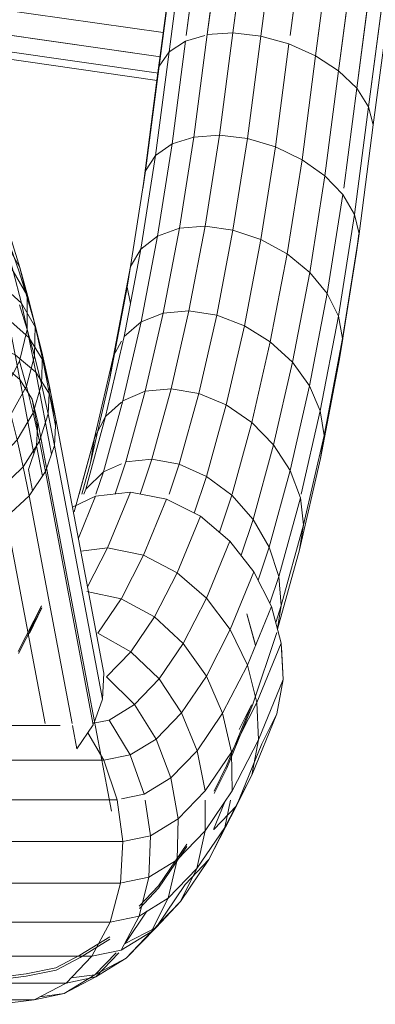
# Model space of a CAD drawing. Header units: millimetres. Extents: x -5903 to 5148, y -923 to 11622.
# Tile 11 of 37: x 3365 to 3397, y 6841 to 6928. Entities that reach past the tile are written whole.
import ezdxf

# ---------------------------------------------------------------- set-up
doc = ezdxf.new("R2010")
doc.units = ezdxf.units.MM
doc.layers.add('G-XREF-____-OTLN', color=7, linetype='Continuous', lineweight=9, true_color=0x007f7f)
doc.layers.add('I-FURN-____-OTLN', color=7, linetype='Continuous', lineweight=9)

# ---------------------------------------------------------------- blocks, each defined once
blk = doc.blocks.new('Gym_Bicycle - BYCYCLE_dwg-951122-Level 1')
at = {"layer": 'G-XREF-____-OTLN'}
for p, q in [((698.129, 559.659), (695.005, 559.262)), ((695.005, 559.262), (692.187, 557.784)), ((695.005, 559.262), (692.346, 558.721)), ((692.346, 558.721), (694.495, 558.994)), ((722.956, 559.262), (695.005, 559.262)), ((692.346, 558.721), (689.55, 557.248)), ((692.346, 558.721), (689.638, 557.06)), ((689.55, 557.248), (686.872, 555.606)), ((686.872, 555.606), (689.638, 557.06)), ((687.539, 555.132), (689.55, 557.248)), ((689.638, 557.06), (687.772, 555.132)), ((692.187, 557.784), (689.55, 557.248)), ((689.638, 557.06), (691.745, 557.326)), ((692.187, 557.784), (689.913, 555.422)), ((720.126, 557.784), (692.187, 557.784)), ((693.07, 556.655), (695.697, 557.189)), ((698.023, 557.485), (695.697, 557.189)), ((698.026, 557.27), (695.7, 556.974)), ((690.954, 555.54), (693.07, 556.655)), ((690.96, 555.326), (693.076, 556.44)), ((695.7, 556.974), (693.076, 556.44)), ((686.872, 555.606), (684.238, 552.883)), ((686.872, 555.606), (684.681, 553.28)), ((689.913, 555.422), (687.312, 554.893)), ((688.296, 552.411), (689.913, 555.422)), ((689.913, 555.422), (688.297, 552.411)), ((688.31, 553.919), (690.954, 555.54)), ((690.96, 555.326), (688.321, 553.707)), ((717.833, 555.422), (689.913, 555.422)), ((687.312, 554.893), (684.681, 553.28)), ((685.742, 551.892), (687.312, 554.893)), ((684.238, 552.883), (686.975, 554.308)), ((686.975, 554.308), (685.042, 551.463)), ((686.975, 554.308), (685.042, 551.463)), ((684.238, 552.883), (681.669, 549.103)), ((684.681, 553.28), (682.094, 550.605)), ((684.238, 552.883), (682.094, 550.605)), ((683.171, 550.316), (684.681, 553.28)), ((685.742, 551.892), (683.171, 550.316)), ((685.742, 551.892), (684.878, 548.463)), ((688.297, 552.411), (685.742, 551.892)), ((688.297, 552.411), (687.38, 548.972)), ((687.38, 548.972), (688.296, 552.411)), ((716.193, 552.411), (688.297, 552.411)), ((685.71, 551.231), (684.019, 549.434)), ((685.724, 551.024), (684.033, 549.227)), ((682.094, 550.605), (679.571, 546.892)), ((682.094, 550.605), (680.643, 547.703)), ((683.171, 550.316), (680.643, 547.703)), ((683.171, 550.316), (682.376, 546.929)), ((682.376, 546.929), (683.171, 550.316)), ((681.519, 545.755), (684.019, 549.434)), ((684.033, 549.227), (681.538, 545.555)), ((681.669, 549.103), (679.571, 546.892)), ((684.878, 548.463), (682.376, 546.929)), ((684.731, 544.813), (684.878, 548.463)), ((684.731, 544.813), (684.878, 548.463)), ((687.299, 548.955), (684.878, 548.463)), ((687.38, 548.972), (687.178, 545.311)), ((687.178, 545.311), (687.38, 548.972)), ((715.25, 548.972), (687.38, 548.972)), ((680.643, 547.703), (678.178, 544.075)), ((680.643, 547.703), (679.916, 544.386)), ((679.571, 546.892), (677.134, 542.171)), ((679.571, 546.892), (678.178, 544.075)), ((682.376, 546.929), (679.916, 544.386)), ((682.376, 546.929), (682.303, 543.324)), ((682.303, 543.324), (682.376, 546.929)), ((687.178, 545.311), (684.731, 544.813)), ((715.019, 545.311), (687.178, 545.311)), ((687.682, 541.637), (687.178, 545.311)), ((678.178, 544.075), (675.797, 539.462)), ((679.141, 544.247), (677.134, 542.171)), ((679.916, 544.386), (677.517, 540.856)), ((678.178, 544.075), (677.681, 541.656)), ((679.17, 544.253), (678.175, 541.824)), ((679.17, 544.253), (678.175, 541.823)), ((679.916, 544.386), (679.915, 541.656)), ((684.731, 544.813), (682.303, 543.324)), ((684.731, 544.813), (682.303, 543.324)), ((684.731, 544.813), (685.214, 541.656)), ((685.214, 541.656), (684.731, 544.813)), ((682.303, 543.324), (679.915, 540.857)), ((682.303, 543.324), (679.915, 540.857)), ((682.937, 539.707), (682.303, 543.324)), ((682.937, 539.707), (682.303, 543.324)), ((690.429, 530.725), (688.171, 542.651)), ((677.134, 542.171), (674.893, 536.703)), ((677.134, 542.171), (675.797, 539.462)), ((687.299, 541.559), (685.291, 541.151)), ((715.494, 541.637), (687.682, 541.637)), ((688.863, 538.158), (687.682, 541.637)), ((677.517, 540.856), (675.2, 536.367)), ((677.517, 540.856), (677.587, 537.43)), ((677.587, 537.43), (677.517, 540.856)), ((679.915, 540.857), (677.587, 537.43)), ((679.915, 540.857), (677.587, 537.43)), ((679.104, 541.078), (678.002, 538.843)), ((678.025, 538.651), (679.127, 540.885)), ((679.915, 540.857), (680.621, 537.314)), ((680.621, 537.314), (679.915, 540.857)), ((685.291, 541.151), (682.937, 539.707)), ((685.291, 541.151), (686.525, 537.683)), ((686.525, 537.683), (685.291, 541.151)), ((682.937, 539.707), (680.621, 537.314)), ((682.937, 539.707), (684.24, 536.282)), ((684.24, 536.282), (682.937, 539.707)), ((675.797, 539.462), (673.583, 534.06)), ((675.797, 539.462), (675.2, 536.367)), ((675.736, 533.313), (678.002, 538.843)), ((678.025, 538.651), (675.82, 533.269)), ((688.863, 538.158), (686.525, 537.683)), ((716.647, 538.158), (688.863, 538.158)), ((690.275, 535.75), (688.863, 538.158)), ((677.587, 537.43), (675.337, 533.073)), ((677.587, 537.43), (675.337, 533.073)), ((677.587, 537.43), (678.364, 533.992)), ((678.364, 533.992), (677.587, 537.43)), ((680.621, 537.314), (678.364, 533.992)), ((680.621, 537.314), (681.994, 533.96)), ((686.525, 537.683), (684.24, 536.282)), ((688.378, 534.612), (686.525, 537.683)), ((688.378, 534.612), (686.525, 537.683)), ((689.787, 535.034), (691.234, 537.153)), ((689.787, 535.034), (691.234, 537.153)), ((691.234, 537.153), (691.627, 535.077)), ((691.627, 535.077), (691.234, 537.153)), ((675.2, 536.367), (673.017, 531.04)), ((674.893, 536.703), (673.583, 534.06)), ((675.337, 533.073), (675.2, 536.367)), ((675.337, 533.073), (675.2, 536.367)), ((684.24, 536.282), (681.994, 533.96)), ((686.155, 533.249), (684.24, 536.282)), ((686.155, 533.249), (684.24, 536.282)), ((676.9, 535.448), (675.82, 533.269)), ((688.378, 534.612), (686.155, 533.249)), ((689.766, 534.894), (688.378, 534.612)), ((688.978, 532.767), (689.745, 534.918)), ((689.787, 535.034), (694.011, 512.707)), ((691.657, 534.918), (695.452, 514.86)), ((718.429, 535.077), (692.699, 535.077)), ((694.027, 534.918), (697.469, 516.727)), ((673.583, 534.06), (673.017, 531.04)), ((678.364, 533.992), (676.183, 529.767)), ((679.803, 530.736), (678.364, 533.992)), ((679.803, 530.736), (678.364, 533.992)), ((681.994, 533.96), (679.803, 530.736)), ((683.969, 530.99), (681.994, 533.96)), ((675.337, 533.073), (673.187, 527.825)), ((675.337, 533.073), (673.187, 527.825)), ((673.591, 526.886), (675.736, 533.313)), ((676.183, 529.767), (675.337, 533.073)), ((676.183, 529.767), (675.337, 533.073)), ((686.155, 533.249), (683.969, 530.99)), ((688.603, 530.798), (686.155, 533.249)), ((688.603, 530.798), (686.155, 533.249)), ((688.843, 530.486), (688.978, 532.767)), ((693.209, 510.403), (688.978, 532.767)), ((673.187, 527.825), (673.017, 531.04)), ((679.803, 530.736), (677.687, 526.637)), ((681.838, 527.853), (679.803, 530.736)), ((681.838, 527.853), (679.803, 530.736)), ((683.969, 530.99), (681.838, 527.853)), ((686.466, 528.59), (683.969, 530.99)), ((686.466, 528.59), (683.969, 530.989)), ((688.603, 530.798), (686.466, 528.59)), ((693.081, 508.085), (688.843, 530.486)), ((690.429, 530.725), (694.666, 508.328)), ((676.183, 529.767), (674.065, 524.599)), ((677.687, 526.637), (676.183, 529.767)), ((677.687, 526.637), (676.183, 529.767)), ((686.466, 528.59), (684.383, 525.524)), ((686.466, 528.59), (689.374, 526.95)), ((689.374, 526.95), (686.466, 528.59)), ((694.32, 524.735), (696.397, 528.759)), ((696.415, 528.564), (694.342, 524.548)), ((673.187, 527.825), (674.065, 524.599)), ((675.47, 528.026), (676.218, 525.252)), ((676.218, 525.252), (675.531, 527.777)), ((681.838, 527.853), (679.779, 523.864)), ((684.383, 525.524), (681.838, 527.853)), ((684.383, 525.524), (681.838, 527.853)), ((689.374, 526.95), (687.323, 523.932)), ((689.374, 526.95), (687.323, 523.932)), ((695.422, 526.97), (694.32, 524.735)), ((695.444, 526.781), (694.342, 524.548)), ((671.585, 519.615), (673.517, 526.615)), ((673.184, 524.522), (673.534, 526.551)), ((673.534, 526.551), (673.184, 524.522)), ((673.184, 524.522), (673.681, 526.01)), ((673.184, 524.522), (673.681, 526.01)), ((677.687, 526.637), (675.6, 521.544)), ((679.779, 523.864), (677.687, 526.637)), ((679.779, 523.864), (677.687, 526.637)), ((684.383, 525.524), (682.37, 521.625)), ((684.383, 525.524), (687.323, 523.932)), ((671.225, 517.419), (673.184, 524.522)), ((673.184, 524.522), (673.414, 521.958)), ((673.414, 521.958), (674.204, 524.323)), ((674.204, 524.323), (673.414, 521.958)), ((675.6, 521.544), (674.065, 524.599)), ((679.779, 523.864), (677.72, 518.839)), ((679.779, 523.864), (682.37, 521.625)), ((682.37, 521.625), (679.779, 523.864)), ((687.299, 523.885), (685.342, 520.094)), ((690.344, 523.289), (687.323, 523.932)), ((690.283, 522.876), (688.514, 519.448)), ((671.505, 515.036), (673.414, 521.958)), ((673.414, 521.958), (674.265, 519.366)), ((674.265, 519.366), (675.231, 522.278)), ((677.72, 518.839), (675.6, 521.544)), ((682.37, 521.625), (680.333, 516.653)), ((682.37, 521.625), (685.342, 520.094)), ((685.342, 520.094), (682.37, 521.625)), ((675.68, 516.925), (676.737, 520.093)), ((685.342, 520.094), (683.32, 515.16)), ((688.514, 519.448), (685.342, 520.094)), ((688.514, 519.448), (685.342, 520.094)), ((669.734, 511.56), (671.585, 519.615)), ((671.225, 517.419), (671.585, 519.615)), ((672.406, 512.628), (674.265, 519.366)), ((675.68, 516.925), (674.265, 519.366)), ((688.514, 519.448), (686.498, 514.529)), ((690.88, 519.723), (688.514, 519.448)), ((690.88, 519.723), (688.514, 519.448)), ((677.561, 514.8), (678.649, 518.062)), ((677.72, 518.839), (680.333, 516.653)), ((691.097, 518.577), (689.581, 514.879)), ((669.416, 509.549), (671.225, 517.419)), ((671.505, 515.036), (671.225, 517.419)), ((673.868, 510.36), (675.68, 516.925)), ((677.561, 514.8), (675.68, 516.925)), ((679.781, 513.137), (680.865, 516.387)), ((683.32, 515.16), (680.333, 516.653)), ((697.469, 516.727), (695.452, 514.86)), ((691.61, 515.865), (689.581, 514.879)), ((691.61, 515.865), (689.581, 514.879)), ((689.67, 509.734), (691.468, 516.251)), ((669.743, 507.368), (671.428, 514.704)), ((671.505, 515.036), (672.406, 512.628)), ((675.791, 508.386), (677.534, 514.704)), ((679.781, 513.137), (677.561, 514.8)), ((682.188, 512.048), (683.074, 514.704)), ((683.32, 515.16), (686.498, 514.529)), ((684.618, 511.608), (685.649, 514.698)), ((686.498, 514.529), (689.581, 514.879)), ((686.906, 511.847), (687.853, 514.683)), ((688.896, 512.748), (689.549, 514.704)), ((690.031, 511.93), (690.796, 514.704)), ((690.796, 514.704), (690.031, 511.93)), ((690.452, 514.25), (690.604, 514.704)), ((695.452, 514.86), (694.011, 512.707)), ((695.452, 514.86), (695.964, 512.295)), ((688.693, 507.874), (690.452, 514.25)), ((690.452, 514.25), (688.896, 512.748)), ((695.154, 514.415), (695.51, 512.532)), ((695.51, 512.532), (695.154, 514.415)), ((697.965, 514.249), (695.964, 512.295)), ((678.043, 506.84), (679.781, 513.137)), ((679.781, 513.137), (678.043, 506.84)), ((679.781, 513.137), (682.188, 512.048)), ((694.278, 513.106), (694.782, 510.441)), ((694.782, 510.441), (694.278, 513.106)), ((670.691, 505.163), (672.406, 512.628)), ((672.406, 512.628), (673.868, 510.36)), ((672.406, 512.628), (673.868, 510.36)), ((680.472, 505.828), (682.188, 512.048)), ((684.618, 511.608), (682.188, 512.048)), ((687.166, 506.478), (688.896, 512.748)), ((687.299, 512.024), (688.896, 512.748)), ((688.329, 504.524), (690.031, 511.93)), ((689.67, 509.734), (690.031, 511.93)), ((693.209, 510.403), (694.011, 512.707)), ((694.666, 508.328), (693.899, 512.384)), ((694.011, 512.707), (694.544, 510.041)), ((695.964, 512.295), (694.544, 510.041)), ((694.782, 510.441), (695.51, 512.532)), ((694.782, 510.441), (695.51, 512.532)), ((695.964, 512.295), (696.493, 509.929)), ((669.734, 511.56), (668.054, 502.787)), ((669.734, 511.56), (669.416, 509.549)), ((682.911, 505.419), (684.618, 511.608)), ((686.906, 511.847), (684.618, 511.608)), ((685.194, 505.641), (686.906, 511.847)), ((694.847, 503.964), (693.481, 511.185)), ((695.022, 511.131), (696.257, 504.606)), ((696.257, 504.606), (695.022, 511.131)), ((672.197, 503.087), (673.868, 510.36)), ((673.868, 510.36), (672.197, 503.087)), ((675.791, 508.386), (673.868, 510.36)), ((693.081, 508.085), (693.209, 510.403)), ((693.764, 507.629), (693.209, 510.403)), ((694.782, 510.441), (694.666, 508.328)), ((667.775, 500.979), (669.416, 509.549)), ((669.743, 507.368), (669.416, 509.549)), ((688.011, 502.513), (689.67, 509.734)), ((688.693, 507.874), (689.67, 509.734)), ((689.67, 509.734), (688.693, 507.874)), ((693.764, 507.629), (694.544, 510.041)), ((694.544, 510.041), (695.101, 507.548)), ((695.101, 507.548), (696.493, 509.929)), ((693.635, 505.895), (693.113, 508.655)), ((694.694, 508.846), (695.169, 506.338)), ((695.169, 506.338), (694.694, 508.846)), ((674.158, 501.279), (675.791, 508.386)), ((678.043, 506.84), (675.791, 508.386)), ((688.693, 507.874), (687.07, 500.811)), ((688.693, 507.874), (687.07, 500.811)), ((688.693, 507.874), (687.299, 506.6)), ((693.658, 505.204), (693.081, 508.085)), ((693.635, 505.895), (693.081, 508.085)), ((693.658, 505.204), (693.764, 507.629)), ((693.764, 507.629), (694.351, 505)), ((695.169, 506.338), (694.666, 508.328)), ((695.687, 505.196), (697.049, 507.696)), ((668.143, 499.016), (669.743, 507.368)), ((668.143, 499.016), (669.743, 507.368)), ((670.691, 505.163), (669.743, 507.368)), ((676.44, 499.864), (678.043, 506.84)), ((678.043, 506.84), (680.472, 505.828)), ((695.101, 507.548), (694.351, 505)), ((695.101, 507.548), (695.687, 505.196)), ((687.166, 506.478), (685.194, 505.641)), ((685.571, 499.533), (687.166, 506.478)), ((693.635, 505.895), (694.232, 502.911)), ((693.635, 505.895), (694.847, 503.964)), ((695.169, 506.338), (696.257, 504.606)), ((670.691, 505.163), (669.134, 497.033)), ((670.691, 505.163), (672.197, 503.087)), ((672.197, 503.087), (670.691, 505.163)), ((678.888, 498.938), (680.472, 505.828)), ((680.472, 505.828), (682.911, 505.419)), ((681.335, 498.563), (682.911, 505.419)), ((685.194, 505.641), (682.911, 505.419)), ((685.194, 505.641), (682.911, 505.419)), ((683.615, 498.766), (685.194, 505.641)), ((693.658, 505.204), (694.275, 502.438)), ((693.658, 505.204), (694.232, 502.911)), ((694.351, 505), (694.275, 502.438)), ((694.351, 505), (694.969, 502.519)), ((695.687, 505.196), (694.969, 502.519)), ((695.687, 505.196), (696.301, 502.991)), ((688.329, 504.524), (686.784, 496.458)), ((688.329, 504.524), (686.784, 496.458)), ((688.011, 502.513), (688.329, 504.524)), ((696.669, 502.418), (696.256, 504.606)), ((696.257, 504.606), (697.856, 503.25)), ((694.847, 503.964), (695.462, 500.89)), ((694.847, 503.964), (696.669, 502.418)), ((668.054, 502.787), (666.558, 493.368)), ((667.767, 500.979), (668.054, 502.787)), ((668.054, 502.787), (667.775, 500.979)), ((668.054, 502.787), (667.775, 500.979)), ((670.68, 495.165), (672.197, 503.087)), ((674.158, 501.279), (672.197, 503.087)), ((688.011, 502.513), (686.505, 494.649)), ((688.011, 502.513), (687.299, 501.225)), ((694.232, 502.911), (695.462, 500.89)), ((694.232, 502.911), (694.878, 500.015)), ((694.275, 502.438), (694.878, 500.015)), ((694.275, 502.438), (694.926, 499.827)), ((694.969, 502.519), (694.926, 499.827)), ((694.969, 502.519), (695.617, 500.194)), ((695.617, 500.194), (696.301, 502.991)), ((667.775, 500.979), (666.313, 491.777)), ((667.775, 500.979), (666.313, 491.777)), ((668.143, 499.016), (667.775, 500.979)), ((674.158, 501.279), (672.676, 493.539)), ((676.44, 499.864), (674.158, 501.279)), ((674.158, 501.279), (676.44, 499.864)), ((685.571, 499.533), (687.07, 500.811)), ((687.07, 500.811), (685.597, 493.118)), ((695.462, 500.89), (697.299, 499.273)), ((695.462, 500.89), (696.134, 497.88)), ((676.44, 499.864), (674.985, 492.266)), ((676.44, 499.864), (678.888, 498.938)), ((694.878, 500.015), (695.559, 497.283)), ((696.134, 497.88), (694.878, 500.015)), ((694.926, 499.827), (695.559, 497.283)), ((694.926, 499.827), (695.607, 497.381)), ((695.607, 497.381), (695.617, 500.194)), ((696.292, 498.031), (695.617, 500.194)), ((668.143, 499.016), (666.719, 490.05)), ((668.143, 499.016), (666.719, 490.05)), ((668.143, 499.016), (669.134, 497.033)), ((677.451, 491.433), (678.888, 498.938)), ((678.888, 498.938), (681.335, 498.563)), ((683.615, 498.766), (685.571, 499.533)), ((683.615, 498.766), (685.571, 499.533)), ((684.122, 491.969), (685.571, 499.533)), ((679.905, 491.096), (681.335, 498.563)), ((683.615, 498.766), (681.335, 498.563)), ((683.615, 498.766), (682.18, 491.279)), ((686.513, 497.903), (686.784, 496.458)), ((695.559, 497.283), (696.273, 494.722)), ((695.559, 497.283), (696.842, 495.04)), ((696.318, 495.106), (695.607, 497.381)), ((695.607, 497.381), (696.273, 494.722)), ((696.134, 497.88), (697.991, 496.171)), ((696.134, 497.88), (696.842, 495.04)), ((669.134, 497.033), (667.747, 488.305)), ((669.134, 497.033), (670.68, 495.165)), ((669.134, 497.033), (670.68, 495.165)), ((686.497, 494.649), (686.784, 496.458)), ((686.784, 496.458), (686.505, 494.649)), ((670.68, 495.165), (669.329, 486.661)), ((670.68, 495.165), (669.329, 486.661)), ((672.676, 493.539), (670.68, 495.165)), ((685.164, 486.207), (686.505, 494.649)), ((685.597, 493.118), (686.505, 494.649)), ((697.017, 492.34), (696.273, 494.722)), ((697.584, 492.378), (696.273, 494.722)), ((666.313, 491.777), (666.558, 493.368)), ((666.351, 491.777), (666.558, 493.368)), ((666.351, 491.777), (666.558, 493.368)), ((672.676, 493.539), (671.356, 485.23)), ((674.985, 492.266), (672.676, 493.539)), ((684.122, 491.969), (685.597, 493.118)), ((685.597, 493.118), (684.285, 484.859)), ((674.985, 492.266), (673.689, 484.109)), ((677.451, 491.433), (674.985, 492.266)), ((677.451, 491.433), (674.985, 492.266)), ((684.122, 491.969), (682.18, 491.279)), ((684.122, 491.969), (682.832, 483.847)), ((665.064, 482.173), (666.313, 491.777)), ((666.719, 490.05), (666.313, 491.777)), ((677.451, 491.433), (676.171, 483.376)), ((677.451, 491.433), (679.905, 491.096)), ((679.905, 491.096), (678.632, 483.08)), ((682.18, 491.279), (679.905, 491.096)), ((682.18, 491.279), (680.904, 483.24)), ((665.484, 480.563), (666.719, 490.05)), ((667.747, 488.305), (666.719, 490.05)), ((666.528, 478.935), (667.675, 487.752)), ((667.675, 487.752), (666.528, 478.935)), ((667.747, 488.305), (669.329, 486.661)), ((684.194, 478.463), (685.409, 487.798)), ((685.164, 486.207), (685.409, 487.798)), ((668.124, 477.402), (669.329, 486.661)), ((671.356, 485.23), (669.329, 486.661)), ((669.329, 486.661), (671.356, 485.23)), ((683.963, 476.979), (685.164, 486.207)), ((685.164, 486.207), (684.285, 484.859)), ((670.164, 476.068), (671.356, 485.23)), ((671.356, 485.23), (673.689, 484.109)), ((684.285, 484.859), (682.832, 483.847)), ((683.096, 475.723), (684.285, 484.859)), ((672.507, 475.024), (673.689, 484.109)), ((676.171, 483.376), (673.689, 484.109)), ((674.995, 474.34), (676.171, 483.376)), ((676.171, 483.376), (678.632, 483.08)), ((680.904, 483.24), (682.832, 483.847)), ((681.652, 474.779), (682.832, 483.847)), ((677.459, 474.063), (678.632, 483.08)), ((678.632, 483.08), (677.459, 474.063)), ((680.904, 483.24), (678.632, 483.08)), ((679.729, 474.213), (680.904, 483.24)), ((663.56, 470.773), (665.064, 482.173)), ((665.484, 480.563), (665.064, 482.173)), ((665.484, 480.563), (663.961, 469.013)), ((665.484, 480.563), (666.528, 478.935)), ((664.985, 467.236), (666.528, 478.935)), ((668.124, 477.402), (666.528, 478.935)), ((682.645, 466.72), (684.194, 478.463)), ((683.963, 476.979), (684.194, 478.463)), ((701.401, 475.781), (684.151, 478.242)), ((684.151, 478.242), (701.401, 475.781)), ((668.124, 477.402), (666.563, 465.562)), ((668.124, 477.402), (670.164, 476.068)), ((668.124, 477.402), (670.164, 476.068)), ((700.37, 475.265), (684.025, 477.597)), ((700.37, 475.265), (684.025, 477.597)), ((683.963, 476.979), (682.396, 465.099)), ((683.963, 476.979), (683.096, 475.723)), ((670.164, 476.068), (668.586, 464.104)), ((670.164, 476.068), (672.507, 475.024)), ((681.514, 463.727), (683.096, 475.723)), ((683.096, 475.723), (681.652, 474.779)), ((683.096, 475.723), (681.652, 474.779)), ((683.855, 476.16), (699.283, 473.959)), ((672.507, 475.024), (674.995, 474.34)), ((679.942, 474.276), (681.652, 474.779)), ((681.652, 474.779), (679.942, 474.276)), ((670.917, 462.963), (672.409, 474.276)), ((673.397, 462.216), (674.995, 474.34)), ((674.995, 474.34), (677.459, 474.063)), ((675.856, 461.914), (677.459, 474.063)), ((677.459, 474.063), (679.729, 474.213)), ((678.129, 462.078), (679.729, 474.213)), ((680.058, 462.696), (681.585, 474.276)), ((683.61, 474.035), (698.214, 471.952)), ((683.61, 474.035), (698.214, 471.952))]:
    blk.add_line(p, q, dxfattribs=at)
at = {"layer": 'G-XREF-____-OTLN', "flags": 128}
for points in [[(689.913, 555.422), (692.187, 557.784), (695.005, 559.262), (698.129, 559.659)], [(687.539, 555.132), (689.55, 557.248), (692.346, 558.721), (694.495, 558.994)], [(730.19, 549.142), (729.641, 550.726), (729.08, 552.176), (728.505, 553.5), (727.916, 554.693), (727.315, 555.754), (726.705, 556.678), (726.085, 557.465), (725.459, 558.111), (724.827, 558.615), (724.191, 558.977), (723.554, 559.194), (722.956, 559.262), (695.005, 559.262), (692.346, 558.721), (689.638, 557.06), (687.772, 555.132)], [(742.704, 497.788), (727.176, 547.926), (726.642, 549.469), (726.095, 550.881), (725.535, 552.171), (724.961, 553.333), (724.376, 554.367), (723.781, 555.267), (723.178, 556.033), (722.567, 556.663), (721.952, 557.154), (721.333, 557.506), (720.711, 557.718), (720.126, 557.784), (692.187, 557.784), (689.55, 557.248), (686.872, 555.606), (684.238, 552.883), (681.669, 549.103)], [(683.171, 550.316), (684.681, 553.28), (686.872, 555.606), (689.638, 557.06), (691.745, 557.326)], [(740.104, 495.885), (724.587, 545.985), (724.076, 547.461), (723.553, 548.813), (723.016, 550.048), (722.467, 551.161), (721.907, 552.15), (721.338, 553.012), (720.76, 553.745), (720.176, 554.348), (719.587, 554.818), (718.994, 555.155), (718.399, 555.358), (717.833, 555.422), (689.913, 555.422), (687.312, 554.893), (684.681, 553.28), (682.094, 550.605), (679.571, 546.892), (677.133, 542.171), (674.893, 536.703), (673.583, 534.06)], [(684.878, 548.463), (685.742, 551.892), (687.312, 554.893)], [(679.915, 541.656), (679.915, 544.386), (680.643, 547.703), (682.094, 550.605), (684.238, 552.883), (686.975, 554.308)], [(688.296, 552.411), (685.742, 551.892), (683.171, 550.316), (680.643, 547.703), (678.178, 544.075), (675.797, 539.462), (673.583, 534.06), (673.017, 531.04)], [(722.568, 543.514), (722.087, 544.904), (721.594, 546.179), (721.087, 547.343), (720.57, 548.392), (720.042, 549.325), (719.504, 550.138), (718.96, 550.83), (718.409, 551.398), (717.853, 551.842), (717.294, 552.159), (716.734, 552.35), (716.193, 552.411), (688.297, 552.411)], [(673.168, 528.18), (673.017, 531.04), (675.2, 536.367), (677.517, 540.856), (679.916, 544.386), (682.376, 546.929), (684.878, 548.463), (687.299, 548.955)], [(677.681, 541.656), (678.178, 544.075), (679.571, 546.892), (681.669, 549.103)], [(687.38, 548.972), (715.25, 548.972), (715.761, 548.914), (716.283, 548.736), (716.803, 548.44), (717.32, 548.028), (717.833, 547.499), (718.34, 546.855), (718.84, 546.098), (719.332, 545.23), (719.813, 544.253), (720.285, 543.17), (720.744, 541.983), (721.191, 540.692), (736.676, 490.694)], [(735.963, 487.752), (720.497, 537.69), (720.086, 538.875), (719.663, 539.968), (719.23, 540.966), (718.786, 541.865), (718.333, 542.664), (717.873, 543.361), (717.406, 543.954), (716.934, 544.441), (716.458, 544.821), (715.979, 545.093), (715.499, 545.256), (715.019, 545.311), (687.178, 545.311), (684.731, 544.813)], [(690.275, 535.75), (688.863, 538.158), (687.682, 541.637), (687.178, 545.311)], [(675.2, 536.367), (675.797, 539.462), (677.133, 542.171), (679.14, 544.247)], [(687.299, 541.559), (685.291, 541.151), (682.937, 539.707), (680.621, 537.314), (678.364, 533.992), (676.183, 529.767), (674.065, 524.599)], [(735.956, 484.797), (720.507, 534.678), (720.133, 535.758), (719.747, 536.756), (719.351, 537.667), (718.945, 538.488), (718.532, 539.218), (718.112, 539.855), (717.685, 540.396), (717.254, 540.841), (716.819, 541.188), (716.382, 541.437), (715.943, 541.586), (715.494, 541.637), (687.682, 541.637)], [(675.6, 521.544), (677.687, 526.637), (679.803, 530.736), (681.994, 533.96), (684.24, 536.282), (686.525, 537.683), (688.863, 538.158), (716.647, 538.158), (717.067, 538.111), (717.466, 537.975), (717.864, 537.749), (718.26, 537.433), (718.653, 537.028), (719.041, 536.535), (719.423, 535.956), (719.799, 535.292), (720.168, 534.544), (720.529, 533.715), (720.88, 532.807)], [(683.969, 530.99), (681.994, 533.96), (680.621, 537.314)], [(689.766, 534.894), (688.378, 534.612), (686.155, 533.249), (683.969, 530.989), (681.838, 527.853), (679.779, 523.864), (677.72, 518.839), (680.333, 516.653), (683.32, 515.16), (686.498, 514.529), (689.581, 514.879), (691.097, 518.577)], [(688.843, 530.486), (688.978, 532.767), (689.745, 534.918)], [(689.787, 535.034), (694.011, 512.707), (694.544, 510.041), (695.101, 507.548), (695.687, 505.196), (696.301, 502.991)], [(696.292, 498.031), (695.617, 500.194), (694.969, 502.519), (694.351, 505), (693.764, 507.629), (693.209, 510.403), (688.978, 532.767)], [(719.969, 491.445), (701.909, 491.445), (702.884, 494.721), (702.299, 495.353), (701.583, 496.314), (700.881, 497.449), (700.193, 498.755), (699.522, 500.228), (698.87, 501.864), (698.24, 503.658), (697.632, 505.604), (697.049, 507.696), (696.493, 509.929), (695.965, 512.295), (695.451, 514.86), (691.657, 534.918)], [(720.623, 533.595), (720.269, 534.045), (719.911, 534.414), (719.55, 534.702), (719.187, 534.909), (718.822, 535.033), (718.429, 535.077), (692.699, 535.077)], [(694.027, 534.918), (697.469, 516.727), (697.874, 514.704)], [(680.333, 516.653), (682.37, 521.625), (684.383, 525.524), (686.466, 528.59), (688.603, 530.798)], [(688.843, 530.486), (693.081, 508.085), (693.658, 505.204), (694.275, 502.438), (694.926, 499.827), (695.607, 497.381), (696.318, 495.106), (697.055, 493.008), (697.817, 491.096), (698.602, 489.373), (699.406, 487.846), (700.227, 486.519), (701.064, 485.395), (701.977, 484.411), (703.003, 481.076), (721.338, 481.076)], [(677.72, 518.839), (675.6, 521.544), (674.065, 524.599), (673.187, 527.825)], [(671.224, 517.419), (671.585, 519.615), (673.517, 526.615)], [(690.344, 523.289), (687.323, 523.932), (684.383, 525.524)], [(673.414, 521.958), (673.184, 524.522), (671.224, 517.419), (671.505, 515.036)], [(687.299, 523.885), (685.342, 520.094), (683.32, 515.16)], [(690.283, 522.876), (688.514, 519.448), (686.498, 514.529)], [(673.689, 484.109), (671.356, 485.23), (672.676, 493.539), (670.68, 495.165), (672.197, 503.087), (674.158, 501.279), (675.791, 508.386), (673.868, 510.36), (675.68, 516.925), (674.265, 519.366), (675.231, 522.278)], [(677.561, 514.8), (675.68, 516.925), (676.737, 520.093)], [(671.585, 519.615), (669.734, 511.56), (668.054, 502.787)], [(678.649, 518.062), (677.561, 514.8), (679.781, 513.137)], [(671.224, 517.419), (669.416, 509.549), (667.775, 500.979), (668.143, 499.016)], [(682.188, 512.048), (679.781, 513.137), (680.865, 516.387)], [(697.469, 516.727), (695.451, 514.86), (694.011, 512.707), (693.209, 510.403), (693.081, 508.085), (693.635, 505.895), (694.847, 503.964), (696.669, 502.418), (699.022, 501.375), (701.772, 500.939), (704.702, 501.179), (707.535, 502.074), (710.036, 503.521), (712.054, 505.387), (713.494, 507.54), (714.296, 509.845), (714.424, 512.162), (713.87, 514.353), (712.658, 516.283)], [(671.428, 514.704), (669.743, 507.368), (669.416, 509.549), (669.734, 511.56)], [(678.043, 506.84), (675.791, 508.386), (677.534, 514.704)], [(678.888, 498.938), (681.335, 498.563), (682.911, 505.419), (680.472, 505.828), (682.188, 512.048), (683.074, 514.704)], [(687.853, 514.683), (686.906, 511.847), (685.194, 505.641), (683.615, 498.766), (681.335, 498.563)], [(685.649, 514.698), (684.618, 511.608), (682.188, 512.048)], [(689.549, 514.704), (688.896, 512.748), (690.452, 514.25), (690.604, 514.704)], [(691.041, 514.704), (689.67, 509.734), (690.031, 511.93)], [(699.485, 515.175), (697.965, 514.249), (695.965, 512.295), (694.544, 510.041), (693.764, 507.629), (693.658, 505.204), (694.232, 502.911), (695.462, 500.89), (697.299, 499.272), (699.661, 498.18), (702.415, 497.724), (704.869, 497.935)], [(687.299, 506.6), (688.693, 507.874), (690.452, 514.25)], [(712.336, 513.909), (712.839, 511.919), (712.723, 509.806), (711.995, 507.715), (710.706, 505.789), (708.943, 504.157), (706.826, 502.932), (704.5, 502.198), (702.122, 502.003), (699.856, 502.362), (697.856, 503.25), (696.257, 504.606), (695.169, 506.338), (694.666, 508.328), (694.782, 510.441)], [(669.743, 507.368), (670.691, 505.163), (672.406, 512.628)], [(690.031, 511.93), (688.329, 504.524), (688.011, 502.513), (686.505, 494.649), (685.597, 493.118), (684.122, 491.969)], [(687.299, 512.024), (688.896, 512.748), (687.166, 506.478)], [(698.468, 511.993), (696.493, 509.929), (695.101, 507.548), (694.351, 505), (694.275, 502.438), (694.878, 500.015), (696.134, 497.88), (697.991, 496.171), (700.367, 495.017), (702.844, 494.585)], [(682.911, 505.419), (684.618, 511.608), (686.906, 511.847)], [(704.632, 478.138), (703.521, 479.337), (702.61, 480.559), (701.716, 482.004), (700.841, 483.665), (699.988, 485.54), (699.159, 487.621), (698.357, 489.903), (697.584, 492.378), (696.842, 495.04), (696.134, 497.88), (695.462, 500.89), (694.847, 503.964), (693.481, 511.185)], [(687.299, 501.225), (688.011, 502.513), (689.67, 509.734)], [(693.113, 508.655), (693.635, 505.895), (694.232, 502.911), (694.878, 500.015), (695.559, 497.283), (696.273, 494.722), (697.017, 492.34), (697.788, 490.145), (698.586, 488.142), (699.407, 486.339), (700.249, 484.74), (701.109, 483.351), (701.985, 482.175)], [(697.049, 507.696), (695.687, 505.196), (694.969, 502.519), (694.926, 499.827), (695.559, 497.283), (696.842, 495.04), (698.72, 493.245), (701.111, 492.033)], [(699.554, 507.87), (697.632, 505.604), (696.301, 502.991), (695.617, 500.194), (695.607, 497.381), (696.273, 494.722), (697.584, 492.378), (699.485, 490.502), (701.724, 489.323)], [(676.44, 499.864), (678.043, 506.84), (680.472, 505.828)], [(685.571, 499.533), (687.166, 506.478), (685.194, 505.641)], [(670.691, 505.163), (669.134, 497.033), (668.143, 499.016)], [(680.472, 505.828), (678.888, 498.938), (677.451, 491.433)], [(702.841, 481.525), (701.962, 483.456), (701.108, 485.6), (700.281, 487.952), (699.485, 490.502), (698.72, 493.245), (697.991, 496.171), (697.299, 499.272), (696.669, 502.418), (696.256, 504.606)], [(681.335, 498.563), (679.905, 491.096), (677.451, 491.433), (676.171, 483.376), (673.689, 484.109), (674.985, 492.266), (672.676, 493.539), (674.158, 501.279)], [(682.832, 483.847), (684.285, 484.859), (685.597, 493.118), (687.07, 500.811), (685.571, 499.533), (684.122, 491.969), (682.18, 491.279), (683.615, 498.766)], [(674.985, 492.266), (676.44, 499.864), (678.888, 498.938)], [(686.497, 494.649), (686.784, 496.458), (686.513, 497.903)], [(669.134, 497.033), (667.747, 488.305), (669.329, 486.661), (668.124, 477.402)], [(686.784, 496.458), (686.505, 494.649), (685.164, 486.207), (683.963, 476.979), (684.194, 478.463)], [(684.122, 491.969), (682.832, 483.847), (681.652, 474.779)], [(666.719, 490.05), (666.313, 491.777), (665.064, 482.173), (663.56, 470.773), (663.961, 469.013), (665.484, 480.563), (665.064, 482.173)], [(679.905, 491.096), (678.632, 483.08), (676.171, 483.376)], [(679.905, 491.096), (682.18, 491.279), (680.904, 483.24), (678.632, 483.08)], [(666.528, 478.935), (665.484, 480.563), (666.719, 490.05), (667.747, 488.305)], [(685.164, 486.207), (684.285, 484.859), (683.096, 475.723)], [(671.356, 485.23), (670.164, 476.068), (672.507, 475.024)], [(675.856, 461.914), (677.459, 474.063), (674.995, 474.34), (672.507, 475.024), (673.689, 484.109)], [(676.171, 483.376), (674.995, 474.34), (673.397, 462.216)], [(679.729, 474.213), (680.904, 483.24), (682.832, 483.847)], [(682.378, 465.099), (682.645, 466.72), (682.396, 465.099), (683.963, 476.979), (683.096, 475.723)], [(670.164, 476.068), (668.586, 464.104), (666.563, 465.562)], [(683.096, 475.723), (681.514, 463.727), (682.396, 465.099), (680.524, 453.743)], [(700.37, 475.265), (699.283, 473.959), (683.855, 476.16)], [(672.409, 474.276), (670.917, 462.963), (668.992, 451.288), (666.81, 440.557)], [(677.459, 474.063), (679.729, 474.213), (678.129, 462.078)], [(681.585, 474.276), (680.058, 462.696), (678.129, 462.078)]]:
    blk.add_lwpolyline(points, dxfattribs=at)
for points in [[(672.406, 512.628), (671.505, 515.036), (673.414, 521.958), (674.265, 519.366)], [(668.124, 477.402), (666.528, 478.935), (664.985, 467.236), (666.563, 465.562)]]:
    blk.add_lwpolyline(points, close=True, dxfattribs=at)
blk = doc.blocks.new('Gym_Bicycle - Gym_Bicycle-951134-Level 1')
blk.add_blockref('Gym_Bicycle - BYCYCLE_dwg-951122-Level 1', (-349.118, -253.515))

msp = doc.modelspace()

# ---------------------------------------------------------------- block references
at = {"layer": 'I-FURN-____-OTLN', "rotation": 180}
msp.add_blockref('Gym_Bicycle - Gym_Bicycle-951134-Level 1', (3712.597, 7146.944), dxfattribs=at)

doc.saveas('drawing.dxf')
